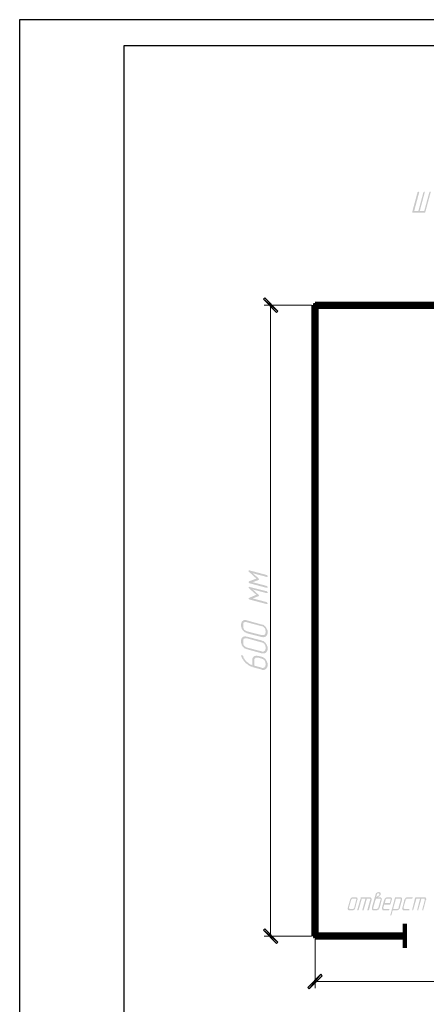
# Model space of a CAD drawing. Header units: metres. Extents: x 705573 to 711566, y 4301675 to 4311183.
# Tile 4 of 256: x 707462 to 707541, y 4301783 to 4301972. Entities that reach past the tile are written whole.
import ezdxf

# ---------------------------------------------------------------- set-up
doc = ezdxf.new("R2010")
doc.units = ezdxf.units.M
doc.header["$LTSCALE"] = 0.5
doc.layers.add('H', color=7, linetype='Continuous', lineweight=100)
doc.layers.add('P', color=250, linetype='Continuous', lineweight=100)

msp = doc.modelspace()

# ---------------------------------------------------------------- hatches: boundary and pattern name
at = {"layer": 'H', "linetype": 'ByBlock'}
for color, points in [(0, [(707539.02, 4301935.27), (707538.22, 4301935.27), (707539.18, 4301938.87), (707539.18, 4301938.92), (707539.13, 4301938.98), (707539.08, 4301938.98), (707539.02, 4301938.98), (707538.91, 4301938.92), (707538.91, 4301938.87), (707538.86, 4301938.87), (707537.84, 4301935.1), (707537.84, 4301935), (707537.89, 4301935), (707537.89, 4301934.94), (707537.95, 4301934.94), (707540.21, 4301934.94), (707540.26, 4301934.94), (707540.31, 4301935), (707540.37, 4301935.05), (707540.37, 4301935.1), (707541.39, 4301938.87), (707541.39, 4301938.92), (707541.39, 4301938.98), (707541.33, 4301938.98), (707541.28, 4301938.98), (707541.23, 4301938.98), (707541.17, 4301938.92), (707541.17, 4301938.87), (707541.12, 4301938.87), (707540.15, 4301935.27), (707539.29, 4301935.27), (707540.26, 4301938.87), (707540.26, 4301938.92), (707540.26, 4301938.98), (707540.21, 4301938.98), (707540.1, 4301938.98), (707540.04, 4301938.92), (707540.04, 4301938.87), (707539.99, 4301938.87)]), (5, [(707518.86, 4301917.2), (707519.45, 4301796.06), (707519.45, 4301917.2), (707518.86, 4301917.2), (707519.45, 4301796.06), (707518.86, 4301796.06)]), (5, [(707640.27, 4301917.47), (707519.18, 4301916.88), (707640.27, 4301916.88), (707640.27, 4301917.47), (707519.18, 4301916.88), (707519.18, 4301917.47)]), (0, [(707526.92, 4301801.55), (707527.3, 4301803.05), (707527.35, 4301803.11), (707527.35, 4301803.21), (707527.35, 4301803.27), (707527.3, 4301803.32), (707527.3, 4301803.37), (707527.3, 4301803.43), (707527.25, 4301803.48), (707527.19, 4301803.48), (707527.19, 4301803.54), (707527.14, 4301803.54), (707527.09, 4301803.54), (707527.03, 4301803.54), (707526.98, 4301803.54), (707526.49, 4301803.54), (707526.44, 4301803.54), (707526.39, 4301803.54), (707526.33, 4301803.54), (707526.28, 4301803.54), (707526.23, 4301803.48), (707526.23, 4301803.43), (707526.17, 4301803.43), (707526.12, 4301803.37), (707526.06, 4301803.37), (707526.06, 4301803.32), (707526.01, 4301803.27), (707525.96, 4301803.27), (707525.96, 4301803.21), (707525.96, 4301803.11), (707525.9, 4301803.11), (707525.9, 4301803.05), (707525.47, 4301801.55), (707525.47, 4301801.44), (707525.47, 4301801.38), (707525.47, 4301801.33), (707525.47, 4301801.28), (707525.47, 4301801.22), (707525.53, 4301801.17), (707525.53, 4301801.12), (707525.58, 4301801.12), (707525.63, 4301801.06), (707525.69, 4301801.01), (707525.74, 4301801.01), (707525.8, 4301801.01), (707526.33, 4301801.01), (707526.39, 4301801.01), (707526.49, 4301801.01), (707526.55, 4301801.06), (707526.6, 4301801.12), (707526.66, 4301801.12), (707526.71, 4301801.17), (707526.76, 4301801.17), (707526.76, 4301801.22), (707526.82, 4301801.28), (707526.87, 4301801.33), (707526.87, 4301801.38), (707526.92, 4301801.44), (707526.92, 4301801.55), (707526.71, 4301801.55), (707526.66, 4301801.44), (707526.66, 4301801.38), (707526.6, 4301801.33), (707526.49, 4301801.33), (707526.49, 4301801.28), (707526.44, 4301801.28), (707526.39, 4301801.28), (707525.9, 4301801.28), (707525.85, 4301801.28), (707525.8, 4301801.33), (707525.74, 4301801.33), (707525.74, 4301801.38), (707525.69, 4301801.44), (707525.69, 4301801.55), (707526.12, 4301803.05), (707526.12, 4301803.11), (707526.17, 4301803.11), (707526.23, 4301803.16), (707526.23, 4301803.21), (707526.28, 4301803.27), (707526.33, 4301803.27), (707526.39, 4301803.27), (707526.44, 4301803.27), (707526.92, 4301803.27), (707526.98, 4301803.27), (707527.03, 4301803.27), (707527.09, 4301803.21), (707527.09, 4301803.16), (707527.09, 4301803.11), (707527.09, 4301803.05), (707526.71, 4301801.55)]), (0, [(707528.86, 4301803.27), (707528.27, 4301801.17), (707528.27, 4301801.06), (707528.27, 4301801.01), (707528.32, 4301801.01), (707528.38, 4301801.01), (707528.43, 4301801.01), (707528.48, 4301801.01), (707528.54, 4301801.06), (707528.54, 4301801.17), (707529.13, 4301803.27), (707529.61, 4301803.27), (707529.67, 4301803.27), (707529.72, 4301803.27), (707529.77, 4301803.21), (707529.77, 4301803.16), (707529.83, 4301803.11), (707529.77, 4301803.05), (707529.24, 4301801.17), (707529.24, 4301801.06), (707529.29, 4301801.01), (707529.4, 4301801.01), (707529.45, 4301801.01), (707529.51, 4301801.06), (707529.51, 4301801.12), (707529.56, 4301801.17), (707530.04, 4301803.05), (707530.04, 4301803.11), (707530.04, 4301803.21), (707530.04, 4301803.27), (707529.99, 4301803.32), (707529.99, 4301803.37), (707529.94, 4301803.43), (707529.94, 4301803.48), (707529.88, 4301803.48), (707529.83, 4301803.54), (707529.77, 4301803.54), (707529.72, 4301803.54), (707529.67, 4301803.54), (707528.11, 4301803.54), (707528, 4301803.54), (707527.95, 4301803.48), (707527.95, 4301803.43), (707527.95, 4301803.37), (707527.3, 4301801.17), (707527.3, 4301801.06), (707527.3, 4301801.01), (707527.35, 4301801.01), (707527.41, 4301801.01), (707527.46, 4301801.01), (707527.52, 4301801.01), (707527.52, 4301801.06), (707527.57, 4301801.12), (707527.57, 4301801.17), (707528.16, 4301803.27)]), (0, [(707530.9, 4301803.54), (707531.06, 4301804.07), (707531.06, 4301804.13), (707531.12, 4301804.23), (707531.17, 4301804.23), (707531.23, 4301804.29), (707531.28, 4301804.29), (707531.33, 4301804.29), (707531.39, 4301804.29), (707531.44, 4301804.29), (707531.5, 4301804.23), (707531.5, 4301804.18), (707531.5, 4301804.07), (707531.5, 4301804.02), (707531.5, 4301803.91), (707531.44, 4301803.91), (707531.39, 4301803.86), (707531.33, 4301803.86), (707531.33, 4301803.8), (707531.28, 4301803.8), (707531.23, 4301803.75), (707531.17, 4301803.75), (707531.17, 4301803.7), (707531.12, 4301803.64), (707531.06, 4301803.64), (707531.01, 4301803.64), (707531.01, 4301803.59), (707530.96, 4301803.59), (707530.9, 4301803.54), (707531.33, 4301801.55), (707531.33, 4301801.44), (707531.28, 4301801.44), (707531.23, 4301801.38), (707531.17, 4301801.33), (707531.12, 4301801.33), (707531.06, 4301801.28), (707531.01, 4301801.28), (707530.53, 4301801.28), (707530.47, 4301801.28), (707530.42, 4301801.28), (707530.37, 4301801.33), (707530.37, 4301801.38), (707530.37, 4301801.44), (707530.37, 4301801.55), (707530.8, 4301803.05), (707530.8, 4301803.11), (707530.85, 4301803.16), (707530.9, 4301803.21), (707530.9, 4301803.27), (707530.96, 4301803.27), (707531.01, 4301803.27), (707531.06, 4301803.27), (707531.55, 4301803.27), (707531.6, 4301803.27), (707531.66, 4301803.27), (707531.71, 4301803.21), (707531.76, 4301803.16), (707531.76, 4301803.11), (707531.76, 4301803.05), (707531.33, 4301801.55), (707530.9, 4301803.54), (707531.28, 4301803.54), (707531.33, 4301803.59), (707531.39, 4301803.64), (707531.44, 4301803.64), (707531.5, 4301803.64), (707531.55, 4301803.7), (707531.55, 4301803.75), (707531.6, 4301803.8), (707531.66, 4301803.86), (707531.71, 4301803.91), (707531.76, 4301803.97), (707531.76, 4301804.07), (707531.76, 4301804.18), (707531.76, 4301804.23), (707531.76, 4301804.29), (707531.76, 4301804.34), (707531.71, 4301804.4), (707531.71, 4301804.45), (707531.66, 4301804.45), (707531.6, 4301804.5), (707531.55, 4301804.5), (707531.5, 4301804.5), (707531.5, 4301804.56), (707531.44, 4301804.56), (707531.39, 4301804.56), (707531.33, 4301804.56), (707531.33, 4301804.5), (707531.23, 4301804.5), (707531.17, 4301804.5), (707531.12, 4301804.5), (707531.06, 4301804.45), (707531.01, 4301804.4), (707530.96, 4301804.34), (707530.9, 4301804.34), (707530.9, 4301804.29), (707530.85, 4301804.23), (707530.8, 4301804.18), (707530.8, 4301804.13), (707530.8, 4301804.07), (707530.1, 4301801.55), (707530.1, 4301801.44), (707530.1, 4301801.38), (707530.1, 4301801.33), (707530.1, 4301801.28), (707530.1, 4301801.22), (707530.15, 4301801.17), (707530.2, 4301801.17), (707530.2, 4301801.12), (707530.2, 4301801.06), (707530.26, 4301801.06), (707530.31, 4301801.01), (707530.37, 4301801.01), (707530.42, 4301801.01), (707530.47, 4301801.01), (707530.9, 4301801.01), (707531.01, 4301801.01), (707531.06, 4301801.01), (707531.17, 4301801.06), (707531.23, 4301801.12), (707531.28, 4301801.17), (707531.33, 4301801.17), (707531.39, 4301801.17), (707531.44, 4301801.22), (707531.5, 4301801.33), (707531.5, 4301801.38), (707531.55, 4301801.44), (707531.6, 4301801.55), (707531.98, 4301803.05), (707531.98, 4301803.11), (707532.03, 4301803.11), (707532.03, 4301803.21), (707532.03, 4301803.27), (707531.98, 4301803.27), (707531.98, 4301803.32), (707531.93, 4301803.37), (707531.87, 4301803.43), (707531.87, 4301803.48), (707531.82, 4301803.48), (707531.82, 4301803.54), (707531.76, 4301803.54), (707531.71, 4301803.54), (707531.66, 4301803.54), (707531.6, 4301803.54), (707531.28, 4301803.54)]), (0, [(707532.57, 4301802.41), (707532.73, 4301803.05), (707532.73, 4301803.11), (707532.79, 4301803.16), (707532.84, 4301803.21), (707532.84, 4301803.27), (707532.89, 4301803.27), (707533, 4301803.27), (707533.54, 4301803.27), (707533.59, 4301803.27), (707533.65, 4301803.27), (707533.7, 4301803.21), (707533.7, 4301803.16), (707533.7, 4301803.11), (707533.7, 4301803.05), (707533.54, 4301802.41), (707532.57, 4301802.41), (707532.46, 4301802.14), (707533.54, 4301802.14), (707533.59, 4301802.14), (707533.7, 4301802.19), (707533.7, 4301802.24), (707533.7, 4301802.3), (707533.91, 4301803.05), (707533.97, 4301803.11), (707533.97, 4301803.21), (707533.97, 4301803.27), (707533.91, 4301803.32), (707533.91, 4301803.37), (707533.86, 4301803.37), (707533.86, 4301803.43), (707533.81, 4301803.48), (707533.75, 4301803.54), (707533.7, 4301803.54), (707533.65, 4301803.54), (707533.54, 4301803.54), (707533.11, 4301803.54), (707533, 4301803.54), (707532.95, 4301803.54), (707532.89, 4301803.54), (707532.84, 4301803.48), (707532.79, 4301803.43), (707532.73, 4301803.43), (707532.73, 4301803.37), (707532.68, 4301803.37), (707532.62, 4301803.32), (707532.57, 4301803.27), (707532.52, 4301803.21), (707532.52, 4301803.11), (707532.46, 4301803.11), (707532.46, 4301803.05), (707532.03, 4301801.55), (707532.03, 4301801.44), (707532.03, 4301801.38), (707532.03, 4301801.33), (707532.03, 4301801.28), (707532.03, 4301801.22), (707532.09, 4301801.17), (707532.14, 4301801.12), (707532.19, 4301801.06), (707532.25, 4301801.01), (707532.3, 4301801.01), (707532.36, 4301801.01), (707532.41, 4301801.01), (707533.27, 4301801.01), (707533.32, 4301801.01), (707533.38, 4301801.01), (707533.38, 4301801.06), (707533.43, 4301801.12), (707533.43, 4301801.17), (707533.43, 4301801.22), (707533.43, 4301801.28), (707533.38, 4301801.28), (707533.32, 4301801.28), (707532.46, 4301801.28), (707532.41, 4301801.33), (707532.36, 4301801.33), (707532.3, 4301801.33), (707532.3, 4301801.38), (707532.3, 4301801.44), (707532.3, 4301801.55), (707532.46, 4301802.14)]), (0, [(707534.18, 4301801.28), (707534.72, 4301803.27), (707535.47, 4301803.27), (707535.53, 4301803.27), (707535.58, 4301803.27), (707535.64, 4301803.21), (707535.64, 4301803.16), (707535.64, 4301803.11), (707535.64, 4301803.05), (707535.21, 4301801.55), (707535.21, 4301801.44), (707535.15, 4301801.38), (707535.1, 4301801.33), (707535.04, 4301801.33), (707535.04, 4301801.28), (707534.94, 4301801.28), (707534.18, 4301801.28), (707534.08, 4301801.01), (707534.83, 4301801.01), (707534.94, 4301801.01), (707534.99, 4301801.01), (707535.04, 4301801.06), (707535.1, 4301801.06), (707535.15, 4301801.12), (707535.21, 4301801.17), (707535.26, 4301801.17), (707535.31, 4301801.22), (707535.37, 4301801.33), (707535.42, 4301801.38), (707535.42, 4301801.44), (707535.47, 4301801.44), (707535.47, 4301801.55), (707535.9, 4301803.05), (707535.9, 4301803.11), (707535.9, 4301803.21), (707535.9, 4301803.27), (707535.9, 4301803.32), (707535.85, 4301803.37), (707535.8, 4301803.43), (707535.74, 4301803.48), (707535.69, 4301803.54), (707535.64, 4301803.54), (707535.58, 4301803.54), (707535.53, 4301803.54), (707534.67, 4301803.54), (707534.61, 4301803.54), (707534.56, 4301803.54), (707534.51, 4301803.48), (707534.51, 4301803.43), (707534.51, 4301803.37), (707533.65, 4301800.15), (707533.65, 4301800.04), (707533.7, 4301800.04), (707533.7, 4301799.99), (707533.81, 4301800.04), (707533.86, 4301800.09), (707533.86, 4301800.15), (707534.08, 4301801.01)]), (0, [(707537.14, 4301801.01), (707537.19, 4301801.01), (707537.3, 4301801.01), (707537.3, 4301801.06), (707537.3, 4301801.12), (707537.3, 4301801.17), (707537.3, 4301801.22), (707537.3, 4301801.28), (707537.25, 4301801.28), (707536.39, 4301801.28), (707536.33, 4301801.28), (707536.28, 4301801.33), (707536.23, 4301801.33), (707536.17, 4301801.38), (707536.17, 4301801.44), (707536.17, 4301801.55), (707536.6, 4301803.05), (707536.6, 4301803.11), (707536.66, 4301803.11), (707536.71, 4301803.16), (707536.71, 4301803.21), (707536.76, 4301803.27), (707536.82, 4301803.27), (707536.87, 4301803.27), (707536.93, 4301803.27), (707537.79, 4301803.27), (707537.84, 4301803.27), (707537.84, 4301803.32), (707537.89, 4301803.37), (707537.95, 4301803.37), (707537.95, 4301803.48), (707537.95, 4301803.54), (707537.89, 4301803.54), (707537.84, 4301803.54), (707536.98, 4301803.54), (707536.93, 4301803.54), (707536.87, 4301803.54), (707536.82, 4301803.54), (707536.76, 4301803.54), (707536.71, 4301803.48), (707536.71, 4301803.43), (707536.6, 4301803.43), (707536.6, 4301803.37), (707536.55, 4301803.37), (707536.5, 4301803.32), (707536.5, 4301803.27), (707536.44, 4301803.27), (707536.44, 4301803.21), (707536.39, 4301803.11), (707536.33, 4301803.05), (707535.96, 4301801.55), (707535.96, 4301801.44), (707535.9, 4301801.38), (707535.96, 4301801.33), (707535.96, 4301801.28), (707535.96, 4301801.22), (707536.01, 4301801.17), (707536.01, 4301801.12), (707536.07, 4301801.12), (707536.07, 4301801.06), (707536.12, 4301801.01), (707536.17, 4301801.01), (707536.23, 4301801.01), (707536.28, 4301801.01), (707536.33, 4301801.01)]), (0, [(707539.35, 4301803.27), (707538.81, 4301801.17), (707538.81, 4301801.06), (707538.81, 4301801.01), (707538.86, 4301801.01), (707538.91, 4301801.01), (707538.97, 4301801.01), (707539.02, 4301801.06), (707539.02, 4301801.17), (707539.61, 4301803.27), (707540.1, 4301803.27), (707540.15, 4301803.27), (707540.21, 4301803.27), (707540.26, 4301803.21), (707540.26, 4301803.16), (707540.26, 4301803.11), (707540.26, 4301803.05), (707539.78, 4301801.17), (707539.78, 4301801.06), (707539.78, 4301801.01), (707539.83, 4301801.01), (707539.88, 4301801.01), (707539.94, 4301801.01), (707539.99, 4301801.06), (707539.99, 4301801.12), (707539.99, 4301801.17), (707540.47, 4301803.05), (707540.53, 4301803.11), (707540.53, 4301803.21), (707540.53, 4301803.27), (707540.47, 4301803.32), (707540.47, 4301803.37), (707540.47, 4301803.43), (707540.42, 4301803.48), (707540.37, 4301803.48), (707540.31, 4301803.54), (707540.26, 4301803.54), (707540.21, 4301803.54), (707540.15, 4301803.54), (707538.54, 4301803.54), (707538.48, 4301803.54), (707538.43, 4301803.48), (707538.43, 4301803.43), (707538.38, 4301803.37), (707537.84, 4301801.17), (707537.84, 4301801.06), (707537.84, 4301801.01), (707537.89, 4301801.01), (707537.95, 4301801.01), (707538, 4301801.06), (707538.05, 4301801.12), (707538.05, 4301801.17), (707538.65, 4301803.27)]), (5, [(707519.18, 4301795.79), (707536.44, 4301796.38), (707519.18, 4301796.38), (707519.18, 4301795.79), (707536.44, 4301796.38), (707536.44, 4301795.79)])]:
    msp.add_hatch(color=color, dxfattribs=at).paths.add_polyline_path(points)
at = {"layer": 'H', "linetype": 'ByBlock', "lineweight": 9}
for points in [[(707512.03, 4301916.07), (707509.24, 4301918.33), (707511.76, 4301915.8), (707512.03, 4301916.07), (707509.24, 4301918.33), (707509.5, 4301918.6)], [(707509.83, 4301865.42), (707506.6, 4301866.28), (707506.49, 4301866.28), (707506.44, 4301866.28), (707506.44, 4301866.23), (707506.44, 4301866.17), (707506.44, 4301866.07), (707506.44, 4301866.01), (707506.49, 4301866.01), (707507.89, 4301864.72), (707506.49, 4301864.19), (707506.44, 4301864.13), (707506.44, 4301864.08), (707506.44, 4301863.97), (707506.44, 4301863.92), (707506.49, 4301863.92), (707506.55, 4301863.86), (707506.6, 4301863.81), (707509.83, 4301862.95), (707509.88, 4301862.95), (707509.99, 4301862.95), (707510.04, 4301863), (707510.04, 4301863.11), (707510.04, 4301863.16), (707509.99, 4301863.22), (707509.93, 4301863.27), (707509.88, 4301863.32), (707509.83, 4301863.32), (707507.19, 4301864.02), (707508.32, 4301864.45), (707508.37, 4301864.51), (707508.43, 4301864.56), (707508.37, 4301864.62), (707508.37, 4301864.67), (707508.32, 4301864.78), (707507.19, 4301865.74), (707509.83, 4301865.05), (707509.88, 4301865.05), (707509.99, 4301865.05), (707510.04, 4301865.1), (707510.04, 4301865.21), (707510.04, 4301865.26), (707509.99, 4301865.31), (707509.93, 4301865.37), (707509.88, 4301865.42)], [(707509.83, 4301862.3), (707506.6, 4301863.11), (707506.49, 4301863.16), (707506.44, 4301863.11), (707506.44, 4301863), (707506.44, 4301862.95), (707506.44, 4301862.89), (707506.49, 4301862.84), (707507.89, 4301861.6), (707506.49, 4301861.01), (707506.44, 4301861.01), (707506.44, 4301860.96), (707506.44, 4301860.91), (707506.44, 4301860.8), (707506.49, 4301860.74), (707506.55, 4301860.74), (707506.6, 4301860.69), (707509.83, 4301859.83), (707509.88, 4301859.83), (707509.99, 4301859.83), (707510.04, 4301859.94), (707510.04, 4301860.05), (707509.99, 4301860.1), (707509.93, 4301860.15), (707509.88, 4301860.21), (707509.83, 4301860.21), (707507.19, 4301860.91), (707508.32, 4301861.34), (707508.37, 4301861.34), (707508.37, 4301861.39), (707508.43, 4301861.44), (707508.37, 4301861.5), (707508.37, 4301861.6), (707508.32, 4301861.6), (707507.19, 4301862.63), (707509.83, 4301861.93), (707509.88, 4301861.93), (707509.99, 4301861.93), (707510.04, 4301861.98), (707510.04, 4301862.03), (707510.04, 4301862.14), (707509.99, 4301862.2), (707509.93, 4301862.25), (707509.88, 4301862.3)], [(707508.91, 4301855.9), (707506.01, 4301856.71), (707505.96, 4301856.77), (707505.9, 4301856.77), (707505.85, 4301856.77), (707505.74, 4301856.77), (707505.69, 4301856.77), (707505.63, 4301856.77), (707505.58, 4301856.77), (707505.47, 4301856.77), (707505.47, 4301856.71), (707505.36, 4301856.71), (707505.36, 4301856.66), (707505.31, 4301856.6), (707505.2, 4301856.6), (707505.2, 4301856.55), (707505.15, 4301856.5), (707505.1, 4301856.44), (707505.04, 4301856.39), (707505.04, 4301856.34), (707505.04, 4301856.28), (707504.99, 4301856.23), (707504.99, 4301856.17), (707504.99, 4301856.07), (707504.93, 4301856.07), (707504.93, 4301855.96), (707504.93, 4301855.64), (707504.93, 4301855.53), (707504.99, 4301855.47), (707504.99, 4301855.37), (707504.99, 4301855.31), (707505.04, 4301855.26), (707505.04, 4301855.21), (707505.04, 4301855.1), (707505.1, 4301855.04), (707505.15, 4301854.99), (707505.2, 4301854.94), (707505.2, 4301854.83), (707505.31, 4301854.78), (707505.36, 4301854.72), (707505.36, 4301854.67), (707505.47, 4301854.61), (707505.53, 4301854.56), (707505.58, 4301854.51), (707505.63, 4301854.45), (707505.69, 4301854.4), (707505.74, 4301854.4), (707505.85, 4301854.35), (707505.9, 4301854.35), (707506.01, 4301854.29), (707506.01, 4301854.24), (707508.91, 4301853.49), (707509.02, 4301853.49), (707509.07, 4301853.49), (707509.18, 4301853.43), (707509.24, 4301853.43), (707509.29, 4301853.43), (707509.34, 4301853.49), (707509.4, 4301853.49), (707509.5, 4301853.49), (707509.56, 4301853.54), (707509.61, 4301853.54), (707509.61, 4301853.59), (707509.72, 4301853.59), (707509.77, 4301853.65), (707509.77, 4301853.7), (707509.83, 4301853.7), (707509.88, 4301853.75), (707509.88, 4301853.86), (707509.93, 4301853.86), (707509.99, 4301853.97), (707509.99, 4301854.08), (707510.04, 4301854.13), (707510.04, 4301854.18), (707510.04, 4301854.24), (707510.04, 4301854.61), (707510.04, 4301854.67), (707510.04, 4301854.78), (707509.99, 4301854.83), (707509.99, 4301854.88), (707509.93, 4301854.94), (707509.93, 4301855.04), (707509.88, 4301855.1), (707509.88, 4301855.15), (707509.83, 4301855.21), (707509.77, 4301855.31), (707509.77, 4301855.37), (707509.72, 4301855.42), (707509.61, 4301855.53), (707509.5, 4301855.64), (707509.4, 4301855.69), (707509.34, 4301855.8), (707509.29, 4301855.8), (707509.24, 4301855.85), (707509.13, 4301855.9), (707509.07, 4301855.9), (707509.02, 4301855.9), (707508.91, 4301855.9), (707508.91, 4301855.58), (707509.02, 4301855.58), (707509.07, 4301855.53), (707509.18, 4301855.53), (707509.24, 4301855.47), (707509.29, 4301855.42), (707509.34, 4301855.37), (707509.4, 4301855.31), (707509.45, 4301855.26), (707509.5, 4301855.21), (707509.56, 4301855.1), (707509.61, 4301854.99), (707509.61, 4301854.94), (707509.61, 4301854.83), (707509.61, 4301854.78), (707509.67, 4301854.67), (707509.67, 4301854.35), (707509.61, 4301854.29), (707509.61, 4301854.24), (707509.61, 4301854.13), (707509.56, 4301854.08), (707509.5, 4301853.97), (707509.45, 4301853.92), (707509.4, 4301853.86), (707509.34, 4301853.86), (707509.29, 4301853.86), (707509.24, 4301853.86), (707509.13, 4301853.86), (707509.07, 4301853.86), (707509.02, 4301853.86), (707508.91, 4301853.86), (707506.01, 4301854.61), (707505.96, 4301854.67), (707505.9, 4301854.67), (707505.85, 4301854.72), (707505.74, 4301854.78), (707505.69, 4301854.83), (707505.63, 4301854.83), (707505.58, 4301854.94), (707505.53, 4301854.94), (707505.47, 4301855.04), (707505.47, 4301855.1), (707505.42, 4301855.21), (707505.36, 4301855.21), (707505.36, 4301855.31), (707505.36, 4301855.37), (707505.36, 4301855.47), (707505.36, 4301855.53), (707505.36, 4301855.85), (707505.36, 4301855.9), (707505.36, 4301856.01), (707505.36, 4301856.07), (707505.36, 4301856.12), (707505.42, 4301856.17), (707505.47, 4301856.23), (707505.47, 4301856.28), (707505.53, 4301856.34), (707505.63, 4301856.34), (707505.74, 4301856.39), (707505.85, 4301856.39), (707505.9, 4301856.39), (707506.01, 4301856.39), (707506.01, 4301856.34), (707508.91, 4301855.58)], [(707508.91, 4301852.84), (707506.01, 4301853.59), (707505.96, 4301853.59), (707505.9, 4301853.59), (707505.85, 4301853.65), (707505.74, 4301853.65), (707505.69, 4301853.65), (707505.63, 4301853.65), (707505.58, 4301853.59), (707505.47, 4301853.59), (707505.36, 4301853.59), (707505.36, 4301853.54), (707505.31, 4301853.49), (707505.2, 4301853.43), (707505.15, 4301853.38), (707505.1, 4301853.32), (707505.04, 4301853.27), (707505.04, 4301853.22), (707505.04, 4301853.16), (707504.99, 4301853.11), (707504.99, 4301853), (707504.93, 4301852.89), (707504.93, 4301852.84), (707504.93, 4301852.46), (707504.93, 4301852.41), (707504.99, 4301852.3), (707504.99, 4301852.25), (707504.99, 4301852.2), (707505.04, 4301852.14), (707505.04, 4301852.03), (707505.04, 4301851.98), (707505.1, 4301851.93), (707505.15, 4301851.87), (707505.2, 4301851.76), (707505.2, 4301851.71), (707505.31, 4301851.66), (707505.36, 4301851.6), (707505.36, 4301851.5), (707505.47, 4301851.5), (707505.53, 4301851.44), (707505.58, 4301851.33), (707505.63, 4301851.33), (707505.69, 4301851.28), (707505.74, 4301851.23), (707505.85, 4301851.23), (707505.9, 4301851.23), (707506.01, 4301851.17), (707508.91, 4301850.37), (707509.02, 4301850.37), (707509.07, 4301850.37), (707509.18, 4301850.37), (707509.24, 4301850.37), (707509.29, 4301850.37), (707509.34, 4301850.37), (707509.4, 4301850.37), (707509.5, 4301850.37), (707509.56, 4301850.37), (707509.61, 4301850.42), (707509.72, 4301850.47), (707509.77, 4301850.53), (707509.83, 4301850.58), (707509.88, 4301850.69), (707509.93, 4301850.74), (707509.99, 4301850.8), (707509.99, 4301850.85), (707509.99, 4301850.96), (707510.04, 4301851.01), (707510.04, 4301851.07), (707510.04, 4301851.12), (707510.04, 4301851.5), (707510.04, 4301851.55), (707510.04, 4301851.66), (707509.99, 4301851.71), (707509.99, 4301851.76), (707509.93, 4301851.82), (707509.93, 4301851.93), (707509.88, 4301851.98), (707509.88, 4301852.03), (707509.83, 4301852.09), (707509.77, 4301852.2), (707509.77, 4301852.25), (707509.72, 4301852.3), (707509.61, 4301852.36), (707509.61, 4301852.46), (707509.5, 4301852.46), (707509.5, 4301852.52), (707509.4, 4301852.63), (707509.34, 4301852.63), (707509.29, 4301852.68), (707509.24, 4301852.73), (707509.13, 4301852.73), (707509.07, 4301852.73), (707509.02, 4301852.79), (707508.91, 4301852.84), (707508.91, 4301852.46), (707509.02, 4301852.46), (707509.07, 4301852.41), (707509.18, 4301852.36), (707509.24, 4301852.3), (707509.29, 4301852.3), (707509.34, 4301852.25), (707509.4, 4301852.2), (707509.45, 4301852.14), (707509.5, 4301852.03), (707509.56, 4301852.03), (707509.56, 4301851.93), (707509.61, 4301851.87), (707509.61, 4301851.76), (707509.61, 4301851.71), (707509.61, 4301851.66), (707509.67, 4301851.6), (707509.67, 4301851.23), (707509.61, 4301851.17), (707509.61, 4301851.07), (707509.61, 4301851.01), (707509.61, 4301850.96), (707509.56, 4301850.96), (707509.5, 4301850.85), (707509.5, 4301850.8), (707509.45, 4301850.8), (707509.4, 4301850.8), (707509.34, 4301850.74), (707509.29, 4301850.69), (707509.24, 4301850.69), (707509.13, 4301850.69), (707509.07, 4301850.69), (707509.02, 4301850.69), (707508.91, 4301850.74), (707506.01, 4301851.5), (707505.96, 4301851.5), (707505.9, 4301851.55), (707505.85, 4301851.6), (707505.74, 4301851.66), (707505.69, 4301851.66), (707505.63, 4301851.76), (707505.58, 4301851.76), (707505.53, 4301851.87), (707505.47, 4301851.93), (707505.47, 4301851.98), (707505.42, 4301852.03), (707505.36, 4301852.09), (707505.36, 4301852.2), (707505.36, 4301852.25), (707505.36, 4301852.3), (707505.36, 4301852.36), (707505.36, 4301852.73), (707505.36, 4301852.79), (707505.36, 4301852.89), (707505.36, 4301852.95), (707505.36, 4301853), (707505.42, 4301853.06), (707505.47, 4301853.11), (707505.47, 4301853.16), (707505.53, 4301853.16), (707505.63, 4301853.22), (707505.74, 4301853.27), (707505.85, 4301853.27), (707505.9, 4301853.27), (707506.01, 4301853.27), (707508.91, 4301852.46)], [(707507.51, 4301848), (707507.51, 4301849.02), (707507.51, 4301849.13), (707507.51, 4301849.24), (707507.57, 4301849.29), (707507.57, 4301849.35), (707507.62, 4301849.4), (707507.68, 4301849.4), (707507.68, 4301849.45), (707507.73, 4301849.51), (707507.84, 4301849.56), (707507.94, 4301849.56), (707508, 4301849.56), (707508.05, 4301849.56), (707508.11, 4301849.56), (707508.21, 4301849.56), (707508.91, 4301849.35), (707509.02, 4301849.29), (707509.07, 4301849.29), (707509.18, 4301849.24), (707509.24, 4301849.18), (707509.29, 4301849.13), (707509.34, 4301849.13), (707509.4, 4301849.08), (707509.45, 4301849.02), (707509.5, 4301848.92), (707509.56, 4301848.86), (707509.56, 4301848.81), (707509.61, 4301848.75), (707509.61, 4301848.65), (707509.61, 4301848.59), (707509.61, 4301848.54), (707509.67, 4301848.43), (707509.67, 4301848.11), (707509.61, 4301848.05), (707509.61, 4301847.95), (707509.61, 4301847.89), (707509.61, 4301847.84), (707509.56, 4301847.79), (707509.5, 4301847.79), (707509.5, 4301847.68), (707509.45, 4301847.68), (707509.4, 4301847.62), (707509.34, 4301847.62), (707509.29, 4301847.62), (707509.24, 4301847.57), (707509.13, 4301847.57), (707509.07, 4301847.57), (707509.02, 4301847.57), (707508.91, 4301847.62), (707507.51, 4301848), (707507.3, 4301847.68), (707508.91, 4301847.25), (707509.02, 4301847.19), (707509.07, 4301847.19), (707509.18, 4301847.19), (707509.24, 4301847.19), (707509.29, 4301847.19), (707509.34, 4301847.19), (707509.4, 4301847.19), (707509.5, 4301847.25), (707509.56, 4301847.25), (707509.61, 4301847.3), (707509.72, 4301847.36), (707509.77, 4301847.36), (707509.77, 4301847.41), (707509.83, 4301847.46), (707509.88, 4301847.52), (707509.88, 4301847.57), (707509.93, 4301847.62), (707509.99, 4301847.68), (707509.99, 4301847.73), (707509.99, 4301847.79), (707510.04, 4301847.89), (707510.04, 4301847.95), (707510.04, 4301848), (707510.04, 4301848.32), (707510.04, 4301848.43), (707510.04, 4301848.49), (707509.99, 4301848.59), (707509.99, 4301848.65), (707509.93, 4301848.7), (707509.93, 4301848.75), (707509.88, 4301848.86), (707509.88, 4301848.92), (707509.83, 4301848.97), (707509.77, 4301849.02), (707509.77, 4301849.13), (707509.72, 4301849.18), (707509.61, 4301849.24), (707509.61, 4301849.29), (707509.56, 4301849.35), (707509.5, 4301849.4), (707509.4, 4301849.45), (707509.34, 4301849.51), (707509.29, 4301849.56), (707509.24, 4301849.56), (707509.18, 4301849.61), (707509.07, 4301849.67), (707509.02, 4301849.67), (707508.91, 4301849.72), (707508.21, 4301849.88), (707508.11, 4301849.88), (707508.11, 4301849.94), (707508, 4301849.94), (707507.94, 4301849.94), (707507.84, 4301849.94), (707507.78, 4301849.94), (707507.73, 4301849.88), (707507.68, 4301849.88), (707507.62, 4301849.88), (707507.57, 4301849.83), (707507.51, 4301849.83), (707507.41, 4301849.78), (707507.41, 4301849.72), (707507.35, 4301849.72), (707507.3, 4301849.67), (707507.3, 4301849.61), (707507.25, 4301849.56), (707507.19, 4301849.51), (707507.19, 4301849.45), (707507.14, 4301849.4), (707507.14, 4301849.29), (707507.14, 4301849.18), (707507.14, 4301849.13), (707507.14, 4301848.05), (707507.03, 4301848.11), (707506.98, 4301848.16), (707506.92, 4301848.16), (707506.87, 4301848.16), (707506.76, 4301848.22), (707506.71, 4301848.27), (707506.6, 4301848.32), (707506.55, 4301848.32), (707506.49, 4301848.38), (707506.44, 4301848.43), (707506.33, 4301848.49), (707506.33, 4301848.54), (707506.22, 4301848.59), (707506.17, 4301848.65), (707506.06, 4301848.75), (707506.01, 4301848.75), (707505.96, 4301848.86), (707505.9, 4301848.86), (707505.85, 4301848.97), (707505.79, 4301849.02), (707505.74, 4301849.08), (707505.69, 4301849.13), (707505.63, 4301849.18), (707505.63, 4301849.29), (707505.58, 4301849.35), (707505.53, 4301849.4), (707505.47, 4301849.45), (707505.47, 4301849.56), (707505.42, 4301849.61), (707505.36, 4301849.67), (707505.36, 4301849.72), (707505.36, 4301849.83), (707505.31, 4301849.94), (707505.2, 4301849.99), (707505.15, 4301849.99), (707505.04, 4301849.99), (707504.99, 4301849.99), (707504.93, 4301849.88), (707504.99, 4301849.83), (707504.99, 4301849.72), (707505.04, 4301849.67), (707505.04, 4301849.56), (707505.1, 4301849.51), (707505.15, 4301849.45), (707505.2, 4301849.4), (707505.2, 4301849.29), (707505.26, 4301849.24), (707505.31, 4301849.18), (707505.36, 4301849.13), (707505.36, 4301849.02), (707505.42, 4301849.02), (707505.47, 4301848.92), (707505.53, 4301848.86), (707505.58, 4301848.81), (707505.63, 4301848.75), (707505.69, 4301848.7), (707505.74, 4301848.59), (707505.79, 4301848.59), (707505.85, 4301848.49), (707505.9, 4301848.43), (707505.96, 4301848.43), (707506.01, 4301848.38), (707506.06, 4301848.32), (707506.17, 4301848.27), (707506.22, 4301848.22), (707506.28, 4301848.16), (707506.33, 4301848.11), (707506.44, 4301848.05), (707506.55, 4301848), (707506.6, 4301847.95), (707506.71, 4301847.89), (707506.82, 4301847.89), (707506.87, 4301847.84), (707506.98, 4301847.79), (707507.03, 4301847.79), (707507.14, 4301847.79), (707507.19, 4301847.73), (707507.25, 4301847.68), (707507.3, 4301847.68)], [(707509.24, 4301797.19), (707512.03, 4301794.93), (707509.5, 4301797.46), (707509.24, 4301797.19), (707512.03, 4301794.93), (707511.76, 4301794.66)], [(707520.26, 4301788.75), (707518.05, 4301785.95), (707520.53, 4301788.43), (707520.26, 4301788.75), (707518.05, 4301785.95), (707517.78, 4301786.22)]]:
    msp.add_hatch(color=0, dxfattribs=at).paths.add_polyline_path(points)

# ---------------------------------------------------------------- linework, layer by layer
at = {"linetype": 'Continuous', "lineweight": 25, "ltscale": 100}
msp.add_lwpolyline([(707462.41, 4301675.01), (707672.41, 4301675.01), (707672.41, 4301972.01), (707462.41, 4301972.01), (707462.41, 4301675.01)], dxfattribs=at)
at = {"linetype": 'Continuous', "lineweight": 30, "ltscale": 100}
msp.add_lwpolyline([(707482.41, 4301680.01), (707667.41, 4301680.01), (707667.41, 4301967.01), (707482.41, 4301967.01), (707482.41, 4301680.01)], dxfattribs=at)
at = {"layer": 'P', "color": 0, "linetype": 'ByBlock', "lineweight": 9}
for p, q in [((707509.24, 4301918.33), (707509.5, 4301918.6)), ((707509.5, 4301918.6), (707512.03, 4301916.07)), ((707512.03, 4301916.07), (707509.24, 4301918.33)), ((707509.24, 4301918.33), (707511.76, 4301915.8)), ((707512.03, 4301916.07), (707509.24, 4301918.33)), ((707518.48, 4301917.2), (707509.4, 4301917.2)), ((707510.63, 4301796.06), (707510.63, 4301917.2)), ((707511.76, 4301915.8), (707512.03, 4301916.07)), ((707509.5, 4301797.46), (707509.24, 4301797.19)), ((707509.24, 4301797.19), (707512.03, 4301794.93)), ((707509.24, 4301797.19), (707512.03, 4301794.93)), ((707511.76, 4301794.66), (707509.24, 4301797.19)), ((707518.48, 4301796.06), (707509.4, 4301796.06)), ((707512.03, 4301794.93), (707509.5, 4301797.46)), ((707512.03, 4301794.93), (707511.76, 4301794.66)), ((707519.18, 4301795.47), (707519.18, 4301786.06)), ((707517.78, 4301786.22), (707520.26, 4301788.75)), ((707520.26, 4301788.75), (707518.05, 4301785.95)), ((707520.26, 4301788.75), (707518.05, 4301785.95)), ((707518.05, 4301785.95), (707520.53, 4301788.43)), ((707520.53, 4301788.43), (707520.26, 4301788.75)), ((707518.05, 4301785.95), (707517.78, 4301786.22)), ((707640.27, 4301787.35), (707519.18, 4301787.35))]:
    msp.add_line(p, q, dxfattribs=at)
at = {"layer": 'P', "color": 5, "linetype": 'ByBlock'}
for p, q in [((707519.45, 4301917.2), (707518.86, 4301917.2)), ((707518.86, 4301917.2), (707519.45, 4301796.06)), ((707518.86, 4301917.2), (707519.45, 4301796.06)), ((707518.86, 4301796.06), (707518.86, 4301917.2)), ((707640.27, 4301917.47), (707519.18, 4301916.88)), ((707640.27, 4301917.47), (707519.18, 4301916.88)), ((707519.18, 4301916.88), (707519.18, 4301917.47)), ((707519.18, 4301917.47), (707640.27, 4301917.47)), ((707519.18, 4301916.88), (707640.27, 4301916.88)), ((707519.45, 4301796.06), (707519.45, 4301917.2)), ((707536.44, 4301798.43), (707536.44, 4301793.8)), ((707519.45, 4301796.06), (707518.86, 4301796.06)), ((707519.18, 4301796.38), (707519.18, 4301795.79)), ((707519.18, 4301795.79), (707536.44, 4301796.38)), ((707536.44, 4301796.38), (707519.18, 4301796.38)), ((707519.18, 4301795.79), (707536.44, 4301796.38)), ((707536.44, 4301795.79), (707519.18, 4301795.79)), ((707536.44, 4301796.38), (707536.44, 4301795.79))]:
    msp.add_line(p, q, dxfattribs=at)

doc.saveas('drawing.dxf')
